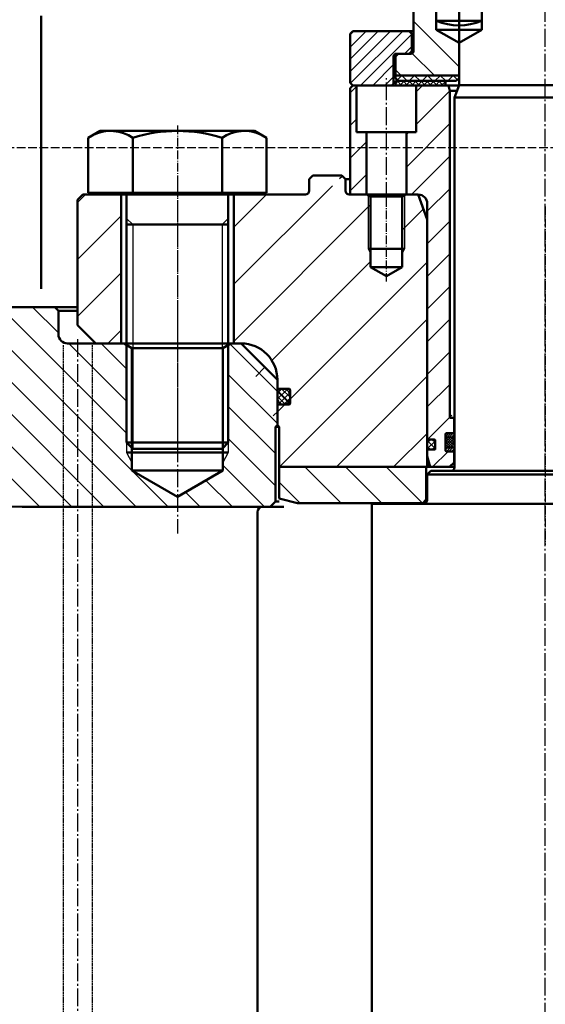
# Model space of a CAD drawing. Header units: millimetres. Extents: x 452087 to 582075, y 10891 to 81641.
# Tile 28 of 46: x 488811 to 489101, y 36965 to 37507. Entities that reach past the tile are written whole.
import ezdxf

# ---------------------------------------------------------------- set-up
doc = ezdxf.new("R2010")
doc.units = ezdxf.units.MM
for name, pattern in [('AM_DIN_F_W050', [6.25, 4.75, -1.5]), ('AM_DIN_G_W050', [13.75, 9.75, -1.5, 1, -1.5]), ('AM_DIN_G_W050x2', [6.875, 4.75, -0.875, 0.375, -0.875])]:
    doc.linetypes.add(name, pattern=pattern)
for name, color, linetype, lineweight in [('AM_0', 7, 'Continuous', 50), ('AM_0N', 7, 'Continuous', 50), ('AM_3', 6, 'AM_DIN_F_W050', 25), ('AM_5', 3, 'Continuous', 25), ('AM_7', 4, 'AM_DIN_G_W050', 25), ('AM_7N', 3, 'AM_DIN_G_W050', 25), ('AM_8', 1, 'Continuous', 25), ('ГТО-2_Бетон 0.6', 2, 'Continuous', 60), ('ГТО-2_Штриховка', 252, 'Continuous', 18)]:
    doc.layers.add(name, color=color, linetype=linetype, lineweight=lineweight)
doc.layers.add('HETCH', color=1, linetype='Continuous')
pattern_1 = [(315, (-101333.736, 9214.856), (8.9802561, 8.9802561), [])]

# ---------------------------------------------------------------- blocks, each defined once
blk = doc.blocks.new('DRWERGaq')
at = {"layer": 'HETCH'}
h = blk.add_hatch(dxfattribs=at)
h.set_pattern_fill('ANSI31', color=256, scale=4, angle=-90, style=0)
h.set_pattern_definition(pattern_1)
edge = h.paths.add_edge_path()
edge.add_line((-53.3, 80), (-106, 80))
edge.add_line((-106, 80), (-107.5, 78.5))
edge.add_line((-107.5, 78.5), (-107.5, 20))
edge.add_line((-107.5, 20), (-70, 20))
edge.add_arc((-69.95, 15), 5, 0.002, 90.5681, ccw=False)
edge.add_line((-64.95, 15), (-64.95, -114.8))
edge.add_arc((-64.75, -114.8), 0.2, 180, 270)
edge.add_line((-64.75, -115), (-61, -115))
edge.add_arc((-61, -115.4), 0.4, 0, 90, ccw=False)
edge.add_line((-60.6, -115.4), (-60.6, -120.1))
edge.add_arc((-61, -120.1), 0.4, -90, 0, ccw=False)
edge.add_line((-61, -120.5), (-64.75, -120.5))
edge.add_arc((-64.75, -120.7), 0.2, 90, 180)
edge.add_line((-64.95, -120.7), (-64.95, -124))
edge.add_line((-64.95, -124), (-63.34, -130))
edge.add_line((-63.34, -130), (-52.75, -130))
edge.add_line((-52.75, -130), (-50.25, -127.5))
edge.add_line((-50.25, -127.5), (-50.25, -121.5))
edge.add_line((-50.25, -121.5), (-54.55, -121.5))
edge.add_arc((-54.55, -121.1), 0.4, 180, 270, ccw=False)
edge.add_line((-54.95, -121.1), (-54.95, -111.9))
edge.add_arc((-54.55, -111.9), 0.4, 90, 180, ccw=False)
edge.add_line((-54.55, -111.5), (-50.25, -111.5))
edge.add_line((-50.25, -111.5), (-50.25, -101.5))
edge.add_line((-50.25, -101.5), (-52.5, -101.5))
edge.add_line((-52.5, -101.5), (-52.5, 77))
edge.add_line((-52.5, 77), (-53.3, 80))
h = blk.add_hatch(dxfattribs=at)
h.set_pattern_fill('ANSI31', color=256, scale=4, angle=-90, style=0)
h.set_pattern_definition(pattern_1)
edge = h.paths.add_edge_path()
edge.add_line((71, 54.4), (71, 80))
edge.add_line((71, 80), (53.3, 80))
edge.add_line((53.3, 80), (52.5, 77))
edge.add_line((52.5, 77), (52.5, -101.5))
edge.add_line((52.5, -101.5), (50.25, -101.5))
edge.add_line((50.25, -101.5), (50.25, -111.5))
edge.add_line((50.25, -111.5), (54.55, -111.5))
edge.add_arc((54.55, -111.9), 0.4, 0, 90, ccw=False)
edge.add_line((54.95, -111.9), (54.95, -121.1))
edge.add_arc((54.55, -121.1), 0.4, -90, 0, ccw=False)
edge.add_line((54.55, -121.5), (50.25, -121.5))
edge.add_line((50.25, -121.5), (50.25, -127.5))
edge.add_line((50.25, -127.5), (52.75, -130))
edge.add_line((52.75, -130), (63.34, -130))
edge.add_line((63.34, -130), (64.95, -124))
edge.add_line((64.95, -124), (64.95, -120.7))
edge.add_arc((64.75, -120.7), 0.2, 0, 90)
edge.add_line((64.75, -120.5), (61, -120.5))
edge.add_arc((61, -120.1), 0.4, 180, 270, ccw=False)
edge.add_line((60.6, -120.1), (60.6, -115.4))
edge.add_arc((61, -115.4), 0.4, 90, 180, ccw=False)
edge.add_line((61, -115), (64.75, -115))
edge.add_arc((64.75, -114.8), 0.2, 270, 360)
edge.add_line((64.95, -114.8), (64.95, 15))
edge.add_arc((69.95, 15), 5, 90, 180, ccw=False)
edge.add_line((69.95, 20), (76.5, 20))
edge.add_line((76.5, 20), (76.5, 54.4))
edge.add_line((76.5, 54.4), (71, 54.4))
h = blk.add_hatch(dxfattribs=at)
h.set_pattern_fill('ANSI31', color=256, scale=4, angle=-90, style=0)
h.set_pattern_definition(pattern_1)
h.paths.add_polyline_path([(107.5, 20), (107.5, 78.5), (106, 80), (104, 80), (104, 54.4), (98.5, 54.4), (98.5, 20)])
at = {"layer": 'AM_0', "ltscale": 0.8}
for p, q in [((-106, 80), (-107.5, 78.5)), ((-107.5, 78.5), (-107.5, 20)), ((-52.5, 77), (-53.3, 80)), ((-52.5, 77), (-48.68, 77)), ((48.68, 77), (52.5, 77)), ((52.5, 77), (53.3, 80)), ((71, 54.4), (71, 80)), ((104, 80), (104, 54.4)), ((106, 80), (107.5, 78.5)), ((107.5, 78.5), (107.5, 20)), ((104, 54.4), (71, 54.4)), ((76.5, 20), (76.5, 54.4)), ((98.5, 54.4), (98.5, 20)), ((-52.5, -103), (-50, -103)), ((52.5, -103), (50, -103)), ((-63.34, -130), (-64.95, -124)), ((63.34, -130), (64.95, -124)), ((-63.34, -130), (-50, -130)), ((-50.25, -127.5), (-52.75, -130)), ((-50.25, -127.5), (-50, -127.5)), ((50.25, -127.5), (50, -127.5)), ((50, -130), (63.34, -130)), ((50.25, -127.5), (52.75, -130))]:
    blk.add_line(p, q, dxfattribs=at)
at = {"layer": 'AM_0'}
for p, q in [((-106, 80), (-47.59, 80)), ((-52.5, 77), (-52.5, -103)), ((47.59, 80), (80, 80)), ((47.59, 80), (106, 80)), ((52.5, 77), (52.5, -103)), ((-107.5, 20), (-69.95, 20)), ((107.5, 20), (69.95, 20)), ((-64.95, 15), (-64.95, -114.8)), ((64.95, 15), (64.95, -114.8)), ((-50.25, -111.5), (-50.25, -103)), ((50.25, -111.5), (50.25, -103)), ((-54.95, -121.1), (-54.95, -111.9)), ((-54.55, -111.5), (-50, -111.5)), ((54.55, -111.5), (50, -111.5)), ((54.95, -121.1), (54.95, -111.9)), ((-64.95, -120.7), (-64.95, -124)), ((-54.55, -121.5), (-50, -121.5)), ((-50.25, -127.5), (-50.25, -121.5)), ((54.55, -121.5), (50, -121.5)), ((50.25, -127.5), (50.25, -121.5)), ((64.95, -120.7), (64.95, -124))]:
    blk.add_line(p, q, dxfattribs=at)
for points in [[(-64.95, -114.8, 0.414214), (-64.75, -115), (-61, -115, -0.414214), (-60.6, -115.4), (-60.6, -120.1, -0.414214), (-61, -120.5), (-64.75, -120.5, 0.414214), (-64.95, -120.7)], [(64.95, -114.8, -0.414214), (64.75, -115), (61, -115, 0.414214), (60.6, -115.4), (60.6, -120.1, 0.414214), (61, -120.5), (64.75, -120.5, -0.414214), (64.95, -120.7)]]:
    blk.add_lwpolyline(points, format="xyb", dxfattribs=at)
for centre, radius, start, end in [((-69.95, 15), 5, 0, 90), ((69.95, 15), 5, 90, 180), ((-54.55, -111.9), 0.4, 90, 180), ((54.55, -111.9), 0.4, 0, 90), ((-54.55, -121.1), 0.4, 180, 270), ((54.55, -121.1), 0.4, 270, 0)]:
    blk.add_arc(centre, radius, start, end, dxfattribs=at)
at = {"layer": 'AM_3'}
for p, q in [((-97.5, 20), (-97.5, 80)), ((-96.15, 20), (-96.15, 80)), ((-78.85, 20), (-78.85, 80)), ((-77.5, 20), (-77.5, 80))]:
    blk.add_line(p, q, dxfattribs=at)
at = {"layer": 'AM_7'}
blk.add_line((87.5, 17), (87.5, 84), dxfattribs=at)
blk.add_line((87.5, 17), (87.5, 84), dxfattribs=at)
blk = doc.blocks.new('WERWR')
at = {"layer": 'AM_0'}
for p, q in [((47.5, -173), (47.5, -5)), ((-47.5, -173), (0, -173)), ((47.5, -173), (0, -173)), ((50, -179.87), (47.5, -173)), ((-50, -179.87), (0, -179.87)), ((50, -179.87), (0, -179.87)), ((50, -383.5), (50, -179.87)), ((-65, -387.5), (0, -387.5)), ((-63, -385.5), (0, -385.5)), ((63, -385.5), (0, -385.5)), ((65, -387.5), (0, -387.5)), ((65, -387.5), (63, -385.5)), ((65, -401.5), (65, -387.5)), ((95.5, -403.5), (-81, -403.5)), ((95.5, -403.5), (95.5, -810))]:
    blk.add_line(p, q, dxfattribs=at)
for centre in [(52, -383.5), (67, -401.5)]:
    blk.add_arc(centre, 2, 180, 270, dxfattribs=at)
at = {"layer": 'AM_7'}
blk.add_line((0, -949.35), (0, 34.15), dxfattribs=at)
blk = doc.blocks.new('QEEFQErsdty')
at = {"layer": 'AM_0N'}
for p, q in [((-49.09, 51.2), (-42.5, 55)), ((42.5, 55), (-42.5, 55)), ((49.09, 51.2), (42.5, 55)), ((-49.09, 51.2), (-49.09, 21)), ((-24.55, 51.2), (-24.55, 21)), ((24.55, 51.2), (24.55, 21)), ((49.09, 51.2), (49.09, 21)), ((-49.09, 21), (-39.33, 21)), ((-39.33, 21), (39.33, 21)), ((-39.33, 21), (-39.33, 20)), ((-28, 20), (-39.33, 20)), ((-28, 20), (-28, 6.87)), ((28, 20), (-28, 20)), ((28, 20), (28, 6.87)), ((39.33, 20), (28, 20)), ((39.33, 21), (49.09, 21)), ((39.33, 21), (39.33, 20)), ((-28, 3.5), (-28, 6.87)), ((28, 3.5), (28, 6.87)), ((-28, 3.5), (-28, -116.63)), ((-28, 3.5), (28, 3.5)), ((28, 3.5), (28, -116.63)), ((-28, -116.63), (28, -116.63)), ((-24.63, -120), (-28, -116.63)), ((28, -116.63), (24.63, -120)), ((-24.63, -120), (24.63, -120))]:
    blk.add_line(p, q, dxfattribs=at)
for centre, radius, start, end in [((-36.82, 33.31), 21.69, 55.5531, 115.5531), ((0, -26.14), 81.14, 72.3875, 107.6125), ((36.82, 33.31), 21.69, 64.4469, 124.4469)]:
    blk.add_arc(centre, radius, start, end, dxfattribs=at)
at = {"layer": 'AM_5', "ltscale": 0.8}
for p, q in [((-24.63, 3.5), (-28, 6.87)), ((24.63, 3.5), (28, 6.87)), ((-24.63, 3.5), (-24.63, -120)), ((24.63, 3.5), (24.63, -120))]:
    blk.add_line(p, q, dxfattribs=at)
at = {"layer": 'AM_7N', "linetype": 'AM_DIN_G_W050x2'}
blk.add_line((0, 58), (0, -123), dxfattribs=at)
blk = doc.blocks.new('WSEAW4RW4')
at = {"layer": 'AM_8'}
h = blk.add_hatch(dxfattribs=at)
h.set_pattern_fill('_U', color=256, scale=12.5, angle=45, style=0, pattern_type=0)
h.set_pattern_definition([(135, (-162.5, 2062.582), (8.838835, 8.838835), [])])
edge = h.paths.add_edge_path()
edge.add_line((-1297.48, 844.9), (-1294.5, 847.87))
edge.add_line((-1294.5, 847.87), (-1294.5, 901.69))
edge.add_line((-1294.5, 901.69), (-1293.1, 902.5))
edge.add_line((-1293.1, 902.5), (-1287.5, 902.5))
edge.add_line((-1287.5, 902.5), (-1267.5, 882.5))
edge.add_line((-1267.5, 882.5), (-1267.5, 877.7))
edge.add_arc((-1267.3, 877.7), 0.2, 180, 270)
edge.add_line((-1267.3, 877.5), (-1261.1, 877.5))
edge.add_arc((-1261.1, 876.9), 0.6, 0, 90, ccw=False)
edge.add_line((-1260.5, 876.9), (-1260.5, 869.5))
edge.add_arc((-1261.1, 869.5), 0.6, -90, 0, ccw=False)
edge.add_line((-1261.1, 868.9), (-1267.3, 868.9))
edge.add_arc((-1267.3, 868.7), 0.2, 90, 180)
edge.add_line((-1267.5, 868.7), (-1267.5, 857.5))
edge.add_line((-1267.5, 857.5), (-1268.5, 856.5))
edge.add_line((-1268.5, 856.5), (-1268.5, 815.5))
edge.add_line((-1268.5, 815.5), (-1271.5, 812.5))
edge.add_line((-1271.5, 812.5), (-1275.5, 812.5))
edge.add_line((-1275.5, 812.5), (-1400, 812.5))
edge.add_arc((-1400, 1412.5), 600, 245.82246, 270, ccw=False)
edge.add_arc((-1633.45, 892.5), 30, 90, 245.8225, ccw=False)
edge.add_line((-1633.45, 922.5), (-1390, 922.5))
edge.add_line((-1390, 922.5), (-1388, 920.5))
edge.add_line((-1388, 920.5), (-1388, 907.5))
edge.add_arc((-1383, 907.5), 5, 180, 270)
edge.add_line((-1383, 902.5), (-1351.9, 902.5))
edge.add_line((-1351.9, 902.5), (-1350.5, 901.69))
edge.add_line((-1350.5, 901.69), (-1350.5, 847.87))
edge.add_line((-1350.5, 847.87), (-1347.52, 844.9))
edge.add_line((-1347.52, 844.9), (-1347.52, 832.5))
edge.add_line((-1347.52, 832.5), (-1322.5, 818.05))
edge.add_line((-1322.5, 818.05), (-1297.48, 832.5))
edge.add_line((-1297.48, 832.5), (-1297.48, 844.9))
at = {"layer": 'AM_0'}
for p, q in [((-1397.5, 932.5), (-1397.5, 1082.9)), ((-1390, 922.5), (-1633.45, 922.5)), ((-1390, 922.5), (-1388, 920.5)), ((-1390, 922.5), (-1377.5, 922.5)), ((-1388, 907.5), (-1388, 920.5)), ((-1377.5, 920.5), (-1388, 920.5)), ((-1359.95, 902.5), (-1383, 902.5)), ((-1287.5, 902.5), (-1361.2, 902.5)), ((-1347.52, 899.97), (-1351.9, 902.5)), ((-1297.48, 899.97), (-1293.1, 902.5)), ((-1267.5, 882.5), (-1287.5, 902.5)), ((-1347.52, 899.97), (-1347.52, 832.5)), ((-1297.48, 899.97), (-1347.52, 899.97)), ((-1297.48, 899.97), (-1297.48, 832.5)), ((-1267.5, 882.5), (-1267.5, 857.5)), ((-1268.5, 856.5), (-1268.5, 815.5)), ((-1350.5, 842.5), (-1294.5, 842.5)), ((-1322.5, 818.05), (-1347.52, 832.5)), ((-1347.52, 832.5), (-1297.48, 832.5)), ((-1322.5, 818.05), (-1297.48, 832.5)), ((-1268.5, 815.5), (-1271.5, 812.5)), ((-1271.5, 812.5), (-1400, 812.5)), ((-1278.5, 410.5), (-1278.5, 809.5)), ((-1263.96, 812.5), (-1271.5, 812.5))]:
    blk.add_line(p, q, dxfattribs=at)
at = {"layer": 'AM_0', "ltscale": 0.1}
for p, q in [((-1293.1, 902.5), (-1290, 902.5)), ((-1267.5, 857.5), (-1268.5, 856.5)), ((-1266.5, 856.5), (-1268.5, 856.5)), ((-1268.5, 815.5), (-1266.5, 815.5))]:
    blk.add_line(p, q, dxfattribs=at)
at = {"layer": 'AM_0'}
for centre, radius, start, end in [((-1383, 907.5), 5, 180, 270), ((-1400, 1412.5), 600, 245.82246, 270), ((-1275.5, 809.5), 3, 90, 180)]:
    blk.add_arc(centre, radius, start, end, dxfattribs=at)
at = {"layer": 'AM_3', "ltscale": 0.2}
for p, q in [((-1385.5, 901.5), (-1385.5, 323.35)), ((-1369.5, 901.5), (-1369.5, 320.63))]:
    blk.add_line(p, q, dxfattribs=at)
at = {"layer": 'AM_5'}
for p, q in [((-1350.5, 901.69), (-1350.5, 842.5)), ((-1294.5, 901.69), (-1294.5, 842.5)), ((-1350.5, 842.5), (-1347.52, 837)), ((-1294.5, 842.5), (-1297.48, 837))]:
    blk.add_line(p, q, dxfattribs=at)
at = {"layer": 'AM_7'}
for p, q in [((-1322.5, 915.68), (-1322.5, 797.74)), ((-1377.5, 904.8), (-1377.5, 297.5))]:
    blk.add_line(p, q, dxfattribs=at)
blk = doc.blocks.new('EN 28736 (25X140)')
at = {"layer": 'AM_0'}
for p, q in [((13.84, -3), (13.04, 0)), ((-13.84, -3), (-13.04, 0)), ((13.84, -3), (-13.84, -3))]:
    blk.add_line(p, q, dxfattribs=at)
at = {"layer": 'AM_0', "ltscale": 0.8}
for p, q in [((-13.84, -3), (-12.5, -137.5)), ((13.84, -3), (12.5, -137.5))]:
    blk.add_line(p, q, dxfattribs=at)
at = {"layer": 'AM_0'}
for points in [[(13.04, 0), (-13.04, 0)], [(-12.5, -137.5), (12.5, -137.5)]]:
    blk.add_lwpolyline(points, dxfattribs=at)
blk.add_arc((0, -107.5), 32.5, 247.3801, 292.6199, dxfattribs=at)
at = {"layer": 'AM_3'}
for p, q in [((-8.38, -2.49), (-8.38, 0)), ((8.37, -2.49), (8.37, 0)), ((-8, -2.7), (-8, -24)), ((-6.73, -3.44), (-6.73, -35)), ((6.73, -3.44), (6.73, -35)), ((8, -2.7), (8, -24)), ((-8, -24), (-6.73, -26.34)), ((8, -24), (6.73, -26.34)), ((0, -38.89), (-6.73, -35)), ((-6.73, -35), (6.73, -35)), ((0, -38.89), (6.73, -35))]:
    blk.add_line(p, q, dxfattribs=at)
for points in [[(-8.38, -2.49), (8.37, -2.49)], [(-6.73, -3.44), (-8.38, -2.49)], [(-6.73, -3.44), (6.73, -3.44)], [(6.73, -3.44), (8.37, -2.49)], [(-7, -24), (8, -24)]]:
    blk.add_lwpolyline(points, dxfattribs=at)
at = {"layer": 'AM_7', "linetype": 'AM_DIN_G_W050x2'}
blk.add_line((0, -162.43), (0, 1.53), dxfattribs=at)
blk = doc.blocks.new('wefwrwr')
at = {"layer": 'AM_8', "ltscale": 0.8}
h = blk.add_hatch(dxfattribs=at)
h.set_pattern_fill('_U', color=256, scale=13, angle=45, style=0, pattern_type=0)
h.set_pattern_definition([(45, (1623.137, -7869.527), (-9.192388, 9.192388), [])])
edge = h.paths.add_edge_path()
edge.add_line((60, -147.85), (47.5, -155.07))
edge.add_line((47.5, -155.07), (47.5, -156.82))
edge.add_line((47.5, -156.82), (47.5, -173))
edge.add_line((47.5, -173), (82.5, -173))
edge.add_line((82.5, -173), (82.5, -162.5))
edge.add_line((82.5, -162.5), (81, -161))
edge.add_line((81, -161), (74, -161))
edge.add_arc((74, -159.5), 1.5, 180, 270, ccw=False)
edge.add_line((72.5, -159.5), (72.5, -107.5))
edge.add_arc((87.5, -107.5), 15, 90, 180, ccw=False)
edge.add_line((87.5, -92.5), (130, -92.5))
edge.add_line((130, -92.5), (130, -60))
edge.add_line((130, -60), (130, -39.66))
edge.add_line((130, -39.66), (130, -38))
edge.add_line((130, -38), (80, -38))
edge.add_line((80, -38), (80, -36))
edge.add_line((80, -36), (74.5, -36))
edge.add_arc((74.5, -34), 2, 180, 270, ccw=False)
edge.add_line((72.5, -34), (72.5, -34))
edge.add_line((72.5, -34), (72.5, 2))
edge.add_line((72.5, 2), (70.5, 4))
edge.add_line((70.5, 4), (61.47, 4))
edge.add_line((61.47, 4), (60, -142.85))
edge.add_line((60, -142.85), (60, -147.85))
h = blk.add_hatch(dxfattribs=at)
h.set_pattern_fill('_U', color=256, scale=5, angle=45, style=0, double=1, pattern_type=0)
h.set_pattern_definition([(135, (70957.5, -623), (3.5355339, 3.5355339), []), (45, (70957.5, -623), (3.5355339, -3.5355339), [])])
h.paths.add_polyline_path([(47.5, -174.5), (47.5, -173), (82.5, -173), (82.5, -174.5), (81, -176), (49, -176)])
at = {"layer": 'AM_8'}
h = blk.add_hatch(dxfattribs=at)
h.set_pattern_fill('_U', color=256, scale=2.3, angle=45, style=0, double=1, pattern_type=0)
h.set_pattern_definition([(45, (-70957.5, -623), (-1.6263456, 1.6263456), []), (135, (-70957.5, -623), (-1.6263456, -1.6263456), [])])
h.paths.add_polyline_path([(55, -178.5), (80, -178.5), (80.25, -178.5), (82.5, -178.5), (82.5, -176), (55, -176)])
at = {"layer": 'HETCH', "ltscale": 0.8}
h = blk.add_hatch(dxfattribs=at)
h.set_pattern_fill('ANSI31', color=256, scale=1.5, angle=90, style=0)
h.set_pattern_definition([(135, (70957.5, -623), (-3.36759605, -3.36759605), [])])
edge = h.paths.add_edge_path()
edge.add_line((75, -148.5), (73.5, -150))
edge.add_line((73.5, -150), (73.5, -159.5))
edge.add_line((73.5, -159.5), (75, -161))
edge.add_line((75, -161), (82, -161))
edge.add_arc((82, -162.5), 1.5, 0, 90, ccw=False)
edge.add_line((83.5, -162.5), (83.5, -177.5))
edge.add_line((83.5, -177.5), (84.5, -178.5))
edge.add_line((84.5, -178.5), (106, -178.5))
edge.add_line((106, -178.5), (107.5, -177))
edge.add_line((107.5, -177), (107.5, -150))
edge.add_line((107.5, -150), (106, -148.5))
edge.add_line((106, -148.5), (75, -148.5))
at = {"layer": 'AM_0'}
for p, q in [((72.5, -159.5), (72.5, -107.5)), ((73.5, -150), (73.5, -159.5)), ((106, -148.5), (107.5, -150)), ((75, -161), (73.5, -159.5)), ((82.5, -162.5), (82.5, -174.5)), ((83.5, -162.5), (83.5, -177.5)), ((81, -176), (82.5, -174.5)), ((83.5, -177.5), (84.5, -178.5))]:
    blk.add_line(p, q, dxfattribs=at)
at = {"layer": 'AM_0', "ltscale": 0.8}
for p, q in [((35, -142.85), (35, -147.85)), ((60, -142.85), (60, -147.85)), ((35, -147.85), (60, -147.85)), ((35, -147.85), (47.5, -155.07)), ((60, -147.85), (47.5, -155.07)), ((106, -148.5), (72.5, -148.5)), ((73.5, -150), (72.5, -150)), ((73.5, -150), (75, -148.5)), ((107.5, -150), (107.5, -177)), ((47.5, -156.82), (47.5, -174.5)), ((73.5, -159.5), (72.5, -159.5)), ((82, -161), (74, -161)), ((82.5, -162.5), (81, -161)), ((82.5, -173), (47.5, -173)), ((47.5, -174.5), (49, -176)), ((106, -178.5), (47.59, -178.5)), ((82.5, -176), (49, -176)), ((55, -178.5), (55, -176)), ((82.5, -178.5), (82.5, -176)), ((106, -178.5), (107.5, -177))]:
    blk.add_line(p, q, dxfattribs=at)
at = {"layer": 'AM_0'}
blk.add_arc((74, -159.5), 1.5, 180, 270, dxfattribs=at)
at = {"layer": 'AM_0', "ltscale": 0.8}
blk.add_arc((82, -162.5), 1.5, 360, 90, dxfattribs=at)
at = {"layer": 'AM_5'}
blk.add_line((80.25, -178.5), (80, -178.5), dxfattribs=at)
at = {"layer": 'AM_0'}
blk.add_blockref('EN 28736 (25X140)', (47.5, -5.35), dxfattribs=at)
blk = doc.blocks.new('R6UDR6')
at = {"layer": 'AM_8', "ltscale": 0.8}
h = blk.add_hatch(dxfattribs=at)
h.set_pattern_fill('ANSI31', color=256, scale=7, style=0)
h.set_pattern_definition([(135, (5226.8, -1141.15), (15.71545, 15.71545), [])])
edge = h.paths.add_edge_path()
edge.add_line((1190, -10.5), (1185, -24.24))
edge.add_line((1197, -10.5), (1190, -10.5))
edge.add_line((1185, -24.24), (1185, -160))
edge.add_line((1185.5, -160.5), (1185, -160))
edge.add_line((1185.5, -160.5), (1266.5, -160.5))
edge.add_line((1266.5, -138.5), (1266.5, -160.5))
edge.add_arc((1267.3, -126.3), 0.2, 0, 90)
edge.add_line((1267.3, -126.1), (1261.1, -126.1))
edge.add_arc((1261.1, -125.5), 0.6, 180, 270, ccw=False)
edge.add_line((1260.5, -125.5), (1260.5, -118.1))
edge.add_arc((1261.1, -118.1), 0.6, 90, 180, ccw=False)
edge.add_line((1261.1, -117.5), (1267.3, -117.5))
edge.add_arc((1267.3, -117.3), 0.2, 270, 360)
edge.add_line((1267.5, -126.3), (1267.5, -137.5))
edge.add_line((1267.5, -112.5), (1267.5, -117.3))
edge.add_line((1266.5, -138.5), (1267.5, -137.5))
edge.add_arc((1287.5, -112.5), 20, 90, 180, ccw=False)
edge.add_line((1287.5, -92.5), (1291.5, -92.5))
edge.add_line((1291.5, -10.5), (1291.5, -92.5))
edge.add_line((1291.5, -10.5), (1252, -10.5))
edge.add_arc((1252, -8.5), 2, 180, 270, ccw=False)
edge.add_line((1250, -2), (1250, -8.5))
edge.add_line((1248, 0), (1250, -2))
edge.add_line((1230, -2), (1230, -8.5))
edge.add_line((1232, 0), (1230, -2))
edge.add_line((1232, 0), (1248, 0))
edge.add_arc((1228, -8.5), 2, 270, 360, ccw=False)
edge.add_line((1228, -10.5), (1218, -10.5))
edge.add_line((1216.15, -11.57), (1218, -10.5))
edge.add_line((1216.15, -11.57), (1216.15, -50.5))
edge.add_line((1198.85, -11.57), (1198.85, -50.5))
edge.add_line((1198.85, -11.57), (1197, -10.5))
edge.add_line((1207.5, -55.49), (1198.85, -50.5))
edge.add_line((1207.5, -55.49), (1216.15, -50.5))
h = blk.add_hatch(dxfattribs=at)
h.set_pattern_fill('ANSI31', color=256, scale=7, style=0)
h.set_pattern_definition([(135, (99455.956, 9237.035), (15.715448, 15.715448), [])])
h.paths.add_polyline_path([(1374.5, -10.5), (1377.5, -13.5), (1377.5, -82.5), (1367.5, -92.5), (1353.5, -92.5), (1353.5, -10.5)])
h = blk.add_hatch(dxfattribs=at)
h.set_pattern_fill('ANSI31', color=256, scale=5, angle=90, style=0)
h.set_pattern_definition([(45, (5226.8, -1141.15), (11.22532, -11.22532), [])])
h.paths.add_polyline_path([(1185.5, -160.5), (1266.5, -160.5), (1266.5, -177.82), (1256.5, -180.5), (1187.5, -180.5), (1185.5, -178.5)])
for p, q in [((1185, -160, 0), (1183.48, -160, 0)), ((1185.5, -160.5, 0), (1185, -160, 0))]:
    blk.add_line(p, q)
at = {"layer": 'AM_0'}
for p, q in [((1232, 0, 0), (1230, -2, 0)), ((1232, 0, 0), (1248, 0, 0)), ((1248, 0, 0), (1250, -2, 0)), ((1227.5, -2, 0), (1230, -2, 0)), ((1230, -2, 0), (1230, -8.5, 0)), ((1250, -2, 0), (1250, -8.5, 0)), ((1197, -10.5, 0), (1190, -10.5, 0)), ((1218, -10.5, 0), (1197, -10.5, 0)), ((1198.85, -11.57, 0), (1197, -10.5, 0)), ((1216.15, -11.57, 0), (1218, -10.5, 0)), ((1228, -10.5, 0), (1218, -10.5, 0)), ((1291.5, -10.5, 0), (1252, -10.5, 0)), ((1374.5, -10.5, 0), (1291.5, -10.5, 0)), ((1291.5, -10.5, 0), (1291.5, -92.5, 0)), ((1353.5, -10.5, 0), (1353.5, -92.5, 0)), ((1374.5, -10.5, 0), (1377.5, -13.5, 0)), ((1198.85, -11.57, 0), (1198.85, -50.5, 0)), ((1198.85, -11.57, 0), (1216.15, -11.57, 0)), ((1216.15, -11.57, 0), (1216.15, -50.5, 0)), ((1377.5, -13.5, 0), (1377.5, -82.5, 0)), ((1185, -24.24, 0), (1185, -160, 0)), ((1217.5, -40.5, 0), (1197.5, -40.5, 0)), ((1207.5, -55.49, 0), (1198.85, -50.5, 0)), ((1216.15, -50.5, 0), (1198.85, -50.5, 0)), ((1207.5, -55.49, 0), (1216.15, -50.5, 0)), ((1367.5, -92.5, 0), (1377.5, -82.5, 0)), ((1287.5, -92.5, 0), (1291.5, -92.5, 0)), ((1291.5, -92.5, 0), (1367.5, -92.5, 0)), ((1267.5, -112.5, 0), (1267.5, -117.3, 0)), ((1267.5, -126.3, 0), (1267.5, -137.5, 0)), ((1266.5, -138.5, 0), (1267.5, -137.5, 0)), ((1266.5, -138.5, 0), (1266.5, -160.5, 0)), ((1170, -160.5, 0), (1185.5, -160.5, 0)), ((1185.5, -160.5, 0), (1266.5, -160.5, 0)), ((1185.5, -160.5, 0), (1185.5, -178.5, 0)), ((1266.5, -160.5, 0), (1266.5, -177.82, 0)), ((1185, -178.5, 0), (1185.5, -178.5, 0)), ((1185.5, -178.5, 0), (1187.5, -180.5, 0)), ((1256.5, -180.5, 0), (1266.5, -177.82, 0)), ((1187.5, -180.5, 0), (1186.21, -180.5, 0)), ((1187.32, -180.5, 0), (1256.5, -180.5, 0))]:
    blk.add_line(p, q, dxfattribs=at)
at = {"layer": 'AM_0', "ltscale": 0.8}
blk.add_line((1190, -10.5, 0), (1185, -24.24, 0), dxfattribs=at)
at = {"layer": 'AM_0', "elevation": 0}
blk.add_lwpolyline([(1267.5, -126.3, 0.414214), (1267.3, -126.1), (1261.1, -126.1, -0.414214), (1260.5, -125.5), (1260.5, -118.1, -0.414214), (1261.1, -117.5), (1267.3, -117.5, 0.414214), (1267.5, -117.3)], format="xyb", dxfattribs=at)
at = {"layer": 'AM_0'}
for centre, radius, start, end in [((1228, -8.5, 0), 2, 270, 0), ((1252, -8.5, 0), 2, 180, 270), ((1287.5, -112.5, 0), 20, 90, 180)]:
    blk.add_arc(centre, radius, start, end, dxfattribs=at)
at = {"layer": 'AM_5'}
for p, q in [((1197.5, -10.79, 0), (1197.5, -40.5, 0)), ((1217.5, -10.79, 0), (1217.5, -40.5, 0)), ((1197.5, -40.5, 0), (1198.85, -43, 0)), ((1217.5, -40.5, 0), (1216.15, -43, 0))]:
    blk.add_line(p, q, dxfattribs=at)
at = {"layer": 'AM_7'}
blk.add_line((1322.5, -2.42, 0), (1322.5, -100.58, 0), dxfattribs=at)
at = {"layer": 'AM_7', "linetype": 'AM_DIN_G_W050x2'}
for p, q in [((1207.5, -58.49, 0), (1207.5, -7.5, 0)), ((1120, -17.04, 0), (1120, -203.41, 0))]:
    blk.add_line(p, q, dxfattribs=at)
blk = doc.blocks.new('_гто-2_рев 4')
at = {"layer": 'AM_8', "ltscale": 0.8}
h = blk.add_hatch(dxfattribs=at)
h.set_pattern_fill('_U', color=256, scale=2.3, angle=45, style=0, double=1, pattern_type=0)
h.set_pattern_definition([(45, (-29504.7137, 9097.6567), (-1.6263456, 1.6263456), []), (135, (-29504.7137, 9097.6567), (-1.6263456, -1.6263456), [])])
edge = h.paths.add_edge_path()
edge.add_ellipse((1264, 263), major_axis=(0, 4.3), ratio=0.813953, start_angle=90, end_angle=430.8847)
edge.add_ellipse((1264, 263), major_axis=(0, 4.3), ratio=0.813953, start_angle=70.8847, end_angle=90)
h = blk.add_hatch(dxfattribs=at)
h.set_pattern_fill('_U', color=256, scale=0.8, angle=45, style=0, pattern_type=0)
h.set_pattern_definition([(135, (72077.5, -10.2012), (0.565685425, 0.565685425), [])])
h.paths.add_polyline_path([(1170, 242.8), (1174.45, 242.8), (1174.95, 242.3), (1174.95, 240.8), (1170, 240.8)])
h = blk.add_hatch(dxfattribs=at)
h.set_pattern_fill('_U', color=256, angle=45, style=0, double=1, pattern_type=0)
h.set_pattern_definition([(135, (72077.5, -10.2012), (0.707106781, 0.707106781), []), (45, (72077.5, -10.2012), (0.707106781, -0.707106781), [])])
edge = h.paths.add_edge_path()
edge.add_arc((1172.47, 242.09), 1.54, 245.9412, 294.0588)
edge.add_arc((1173.64, 239.49), 1.31, -36.2874, 114.0588, ccw=False)
edge.add_arc((1175.94, 237.8), 1.54, 143.7126, 216.2874)
edge.add_arc((1173.64, 236.11), 1.31, -114.0588, 36.2874, ccw=False)
edge.add_arc((1172.47, 233.51), 1.54, 65.9412, 114.0588)
edge.add_arc((1171.31, 236.11), 1.31, 143.7126, 294.0588, ccw=False)
edge.add_arc((1169.01, 237.8), 1.54, 323.7126, 396.2874)
edge.add_arc((1171.31, 239.49), 1.31, 65.9412, 216.2874, ccw=False)
at = {"layer": 'AM_8'}
h = blk.add_hatch(dxfattribs=at)
h.set_pattern_fill('_U', color=256, scale=2.3, angle=45, style=0, double=1, pattern_type=0)
h.set_pattern_definition([(135, (-503.1365, -7256.728), (1.6263456, 1.6263456), []), (45, (-503.1365, -7256.728), (1.6263456, -1.6263456), [])])
edge = h.paths.add_edge_path()
edge.add_ellipse((1182.8, 236.55), major_axis=(0, 2.75), ratio=0.8, start_angle=-265.3197, end_angle=90, ccw=False)
edge.add_ellipse((1182.8, 236.55), major_axis=(0, 2.75), ratio=0.8, start_angle=90, end_angle=94.6803, ccw=False)
at = {"layer": 'AM_8', "ltscale": 0.8}
h = blk.add_hatch(dxfattribs=at)
h.set_pattern_fill('_U', color=256, angle=45, style=0, pattern_type=0)
h.set_pattern_definition([(135, (72077.5, -10.2012), (0.707106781, 0.707106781), [])])
h.paths.add_polyline_path([(1174.95, 233.3), (1174.45, 232.8), (1170, 232.8), (1170, 234.8), (1174.95, 234.8)])
at = {"layer": 'AM_3'}
blk.add_line((-2875.05, 399.98), (2117.18, 399.98), dxfattribs=at)
at = {"layer": 'AM_5'}
for p, q in [((1174.95, 240.8), (1170, 240.8)), ((1174.45, 242.8), (1174.95, 242.3)), ((1174.95, 234.8), (1170, 234.8)), ((1174.45, 232.8), (1174.95, 233.3))]:
    blk.add_line(p, q, dxfattribs=at)
blk.add_lwpolyline([(1171.85, 234.91, -0.213093), (1173.1, 234.91, 0.76973), (1174.7, 236.89, -0.327695), (1174.7, 238.71, 0.76973), (1173.1, 240.68, -0.213093), (1171.85, 240.68, 0.76973), (1170.25, 238.71, -0.327695), (1170.25, 236.89, 0.76973)], format="xyb", close=True, dxfattribs=at)
at = {"layer": 'AM_5', "ltscale": 0.8}
blk.add_ellipse((1264, 263), major_axis=(0, 4.3), ratio=0.813953, start_param=3.141593, end_param=9.424778, dxfattribs=at)
at = {"layer": 'AM_5', "extrusion": (0, 0, -1)}
blk.add_ellipse((1182.8, 236.55), major_axis=(0, 2.75), ratio=0.8, dxfattribs=at)
at = {"layer": 'AM_0'}
for name, p in [('R6UDR6', (0, 384.8, 0)), ('wefwrwr', (1120, 612.8)), ('WERWR', (1120, 607.55)), ('DRWERGaq', (1120, 354.3)), ('QEEFQErsdty', (1322.5, 354.3))]:
    blk.add_blockref(name, p, dxfattribs=at)
at = {"layer": 'AM_0', "extrusion": (0, 0, -1), "zscale": -1}
blk.add_blockref('WSEAW4RW4', (0, -610.2), dxfattribs=at)

msp = doc.modelspace()

# ---------------------------------------------------------------- hatches: boundary and pattern name
at = {"layer": 'ГТО-2_Штриховка'}
h = msp.add_hatch(dxfattribs=at)
h.set_pattern_fill('ANSI35', color=256, scale=100)
h.set_pattern_definition([(45, (-234383.9, -681196.8), (-449.0128, 449.0128), []), (45, (-233934.86, -681196.8), (-449.0128, 449.0128), [793.75, -158.75, 0, -158.75])])
edge = h.paths.add_edge_path()
edge.add_line((489387.67, 36175.93), (489411.6, 36420.93))
edge.add_line((489411.6, 36420.93), (489240.57, 36420.93))
edge.add_line((489240.57, 36420.93), (489228.07, 36460.93))
edge.add_line((489228.07, 36460.93), (488953.07, 36460.93))
edge.add_line((488953.07, 36460.93), (488913.07, 36490.93))
edge.add_line((488913.07, 36490.93), (488908.07, 36723.43))
edge.add_line((488908.07, 36723.43), (488671.92, 36727.56))
edge.add_line((488671.92, 36727.56), (488692.27, 36723.43))
edge.add_arc((488334.94, 37027.81), 469.39, 119.5578, 319.5758, ccw=False)
edge.add_line((488103.39, 37436.11), (487420.57, 37436.11))
edge.add_line((487420.57, 37436.11), (487420.57, 36533.55))
edge.add_line((487420.57, 36533.55), (487676.24, 36385.93))
edge.add_line((487676.24, 36385.93), (488932.57, 36385.93))
edge.add_line((488932.57, 36385.93), (488935.57, 36171.93))
edge.add_line((488935.57, 36171.93), (489387.67, 36175.93))

# ---------------------------------------------------------------- block references
at = {"layer": 'ГТО-2_Бетон 0.6', "color": 1, "xscale": -1}
msp.add_blockref('_гто-2_рев 4', (490220.57, 37036.13), dxfattribs=at)

doc.saveas('drawing.dxf')
